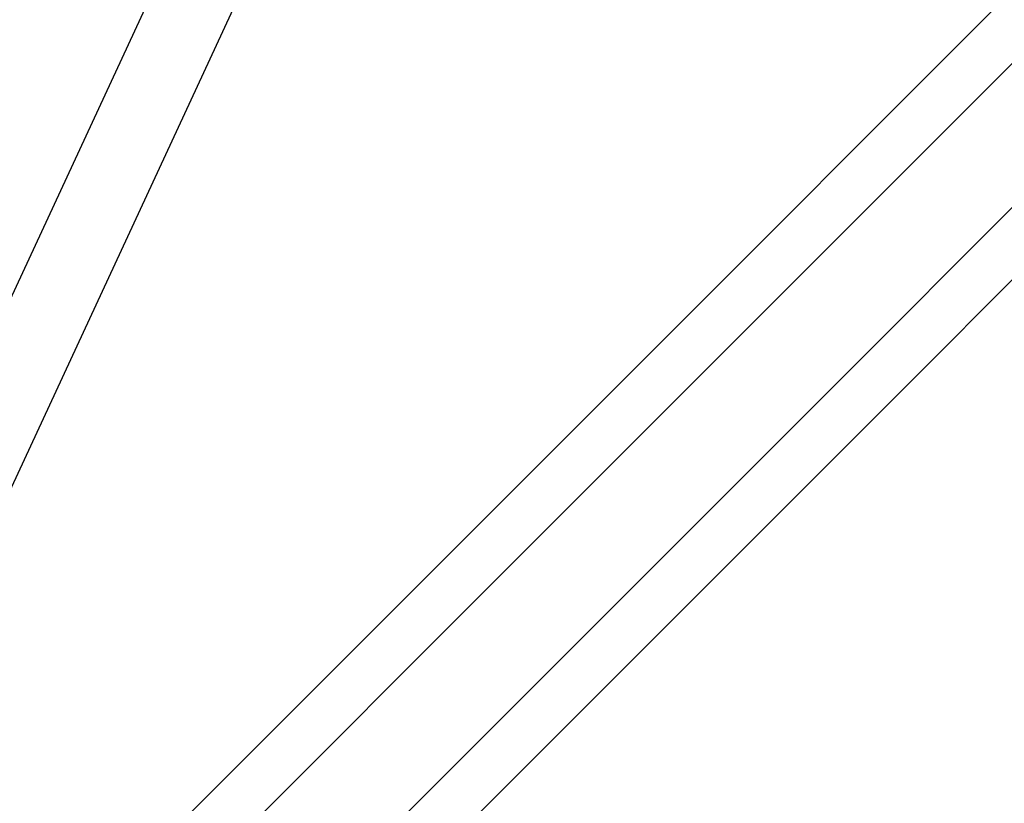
# Model space of a CAD drawing. Header units: millimetres. Extents: x -1690 to 192, y -898 to 54.
# Tile 24 of 256: x -1660 to -1642, y -862 to -847. Entities that reach past the tile are written whole.
import ezdxf

# ---------------------------------------------------------------- set-up
doc = ezdxf.new("R2010")
doc.units = ezdxf.units.MM
doc.header["$MEASUREMENT"] = 0
doc.layers.add('OVIDIO 186x93x72h', color=7, linetype='Continuous')

msp = doc.modelspace()

# ---------------------------------------------------------------- linework, layer by layer
at = {"layer": 'OVIDIO 186x93x72h', "extrusion": (0.108979, 0.202852, 0.973126)}
for points in [[(1065.69, 1523.748), (1065.69, 1684.404)], [(1065.69, 1684.404), (1065.69, 1523.748)], [(1065.394, 1684.404), (1065.394, 1523.748)], [(1065.099, 1523.748), (1065.099, 1684.404)], [(1065.099, 1684.404), (1065.099, 1523.748)]]:
    msp.add_lwpolyline(points, dxfattribs=at)
at = {"layer": 'OVIDIO 186x93x72h', "extrusion": (0.021464, 0.046296, 0.998697)}
for points in [[(1145.991, 1405.679), (1145.991, 1506.981)], [(1147.477, 1406.643), (1147.477, 1507.156)]]:
    msp.add_lwpolyline(points, dxfattribs=at)
at = {"layer": 'OVIDIO 186x93x72h', "extrusion": (0.235702, 0.235702, 0.942809)}
for points in [[(561.94, 1939.551), (561.94, 1830.473)], [(560.991, 1830.473), (560.991, 1939.551)], [(559.094, 1939.551), (559.094, 1830.473)], [(558.145, 1830.473), (558.145, 1939.551)]]:
    msp.add_lwpolyline(points, dxfattribs=at)
at = {"layer": 'OVIDIO 186x93x72h', "extrusion": (0.108989, 0.202866, 0.973122)}
for points in [[(1064.681, 1610.416), (1064.681, 1667.797)], [(1064.681, 1667.797), (1064.681, 1610.416)], [(1063.968, 1610.416), (1063.968, 1667.797)]]:
    msp.add_lwpolyline(points, dxfattribs=at)
at = {"layer": 'OVIDIO 186x93x72h', "extrusion": (0.108986, 0.202861, 0.973124)}
for points in [[(1063.258, 1667.793), (1063.258, 1610.412)], [(1063.258, 1610.412), (1063.258, 1667.793)]]:
    msp.add_lwpolyline(points, dxfattribs=at)
at = {"layer": 'OVIDIO 186x93x72h', "extrusion": (0.202852, 0.108979, 0.973126)}
for points in [[(7.441, 1998.601), (7.441, 1837.945)], [(7.441, 1837.945), (7.441, 1998.601)], [(7.146, 1998.601), (7.146, 1837.945)], [(6.85, 1998.601), (6.85, 1837.945)], [(6.85, 1837.945), (6.85, 1998.601)]]:
    msp.add_lwpolyline(points, dxfattribs=at)
at = {"layer": 'OVIDIO 186x93x72h', "extrusion": (0.881274, -0.265352, 0.39108)}
msp.add_lwpolyline([(-1253.514, 1113.241), (-1297.827, 1170.796)], dxfattribs=at)
at = {"layer": 'OVIDIO 186x93x72h', "extrusion": (0.046296, 0.021464, 0.998697)}
for points in [[(-94.303, 1790.587), (-94.303, 1891.892)], [(-95.789, 1791.556), (-95.789, 1892.067)]]:
    msp.add_lwpolyline(points, dxfattribs=at)
at = {"layer": 'OVIDIO 186x93x72h', "extrusion": (0.881208, -0.265507, 0.391124)}
for points in [[(-1320.149, 1190.317), (-1274.529, 1131.096)], [(-1274.529, 1131.096), (-1320.149, 1190.317)]]:
    msp.add_lwpolyline(points, dxfattribs=at)
at = {"layer": 'OVIDIO 186x93x72h', "extrusion": (0.881275, -0.265352, 0.391079)}
for points in [[(-1274.429, 1132.428), (-1316.813, 1187.478)], [(-1316.813, 1187.478), (-1274.429, 1132.428)], [(-1274.609, 1132.29), (-1316.992, 1187.34)], [(-1316.992, 1187.34), (-1274.609, 1132.29)]]:
    msp.add_lwpolyline(points, dxfattribs=at)
at = {"layer": 'OVIDIO 186x93x72h', "extrusion": (0.881185, -0.265561, 0.391139)}
for points in [[(-1320.958, 1189.768), (-1274.637, 1129.65)], [(-1274.637, 1129.65), (-1320.958, 1189.768)]]:
    msp.add_lwpolyline(points, dxfattribs=at)
at = {"layer": 'OVIDIO 186x93x72h', "extrusion": (0.999884, 0.000231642, -0.015217)}
msp.add_lwpolyline([(-844.394, -28.057), (-854.936, 664.352)], dxfattribs=at)
at = {"layer": 'OVIDIO 186x93x72h', "extrusion": (-0.26556, 0.881185, 0.391139)}
for points in [[(1804.432, 743.647), (1850.752, 803.766)], [(1850.752, 803.766), (1804.432, 743.647)]]:
    msp.add_lwpolyline(points, dxfattribs=at)
at = {"layer": 'OVIDIO 186x93x72h', "extrusion": (0.202863, 0.108986, 0.973123)}
for points in [[(9.284, 1924.604), (9.284, 1981.985)], [(9.284, 1981.985), (9.284, 1924.604)]]:
    msp.add_lwpolyline(points, dxfattribs=at)
at = {"layer": 'OVIDIO 186x93x72h', "extrusion": (-0.265352, 0.881275, 0.391079)}
for points in [[(1847.029, 801.448), (1804.645, 746.398)], [(1804.645, 746.398), (1847.029, 801.448)], [(1846.85, 801.585), (1804.467, 746.536)], [(1804.467, 746.536), (1846.85, 801.585)]]:
    msp.add_lwpolyline(points, dxfattribs=at)
at = {"layer": 'OVIDIO 186x93x72h', "extrusion": (0.202866, 0.108989, 0.973122)}
for points in [[(8.574, 1924.605), (8.574, 1981.986)], [(7.861, 1981.986), (7.861, 1924.605)], [(7.861, 1924.605), (7.861, 1981.986)]]:
    msp.add_lwpolyline(points, dxfattribs=at)
at = {"layer": 'OVIDIO 186x93x72h', "extrusion": (-0.265507, 0.881208, 0.391124)}
for points in [[(1804.386, 745.122), (1850.005, 804.343)], [(1850.005, 804.343), (1804.386, 745.122)]]:
    msp.add_lwpolyline(points, dxfattribs=at)
at = {"layer": 'OVIDIO 186x93x72h', "extrusion": (-0.472605, -0.494807, 0.729253)}
msp.add_lwpolyline([(-609.288, -815.02), (-609.286, -814.928), (-609.287, -814.836), (-609.291, -814.744), (-609.298, -814.652), (-609.307, -814.56), (-609.32, -814.468), (-609.335, -814.377), (-609.353, -814.286), (-609.374, -814.195), (-609.397, -814.106), (-609.424, -814.017), (-609.453, -813.929), (-609.484, -813.842), (-609.519, -813.757), (-609.555, -813.673), (-609.594, -813.59)], dxfattribs=at)

doc.saveas('drawing.dxf')
